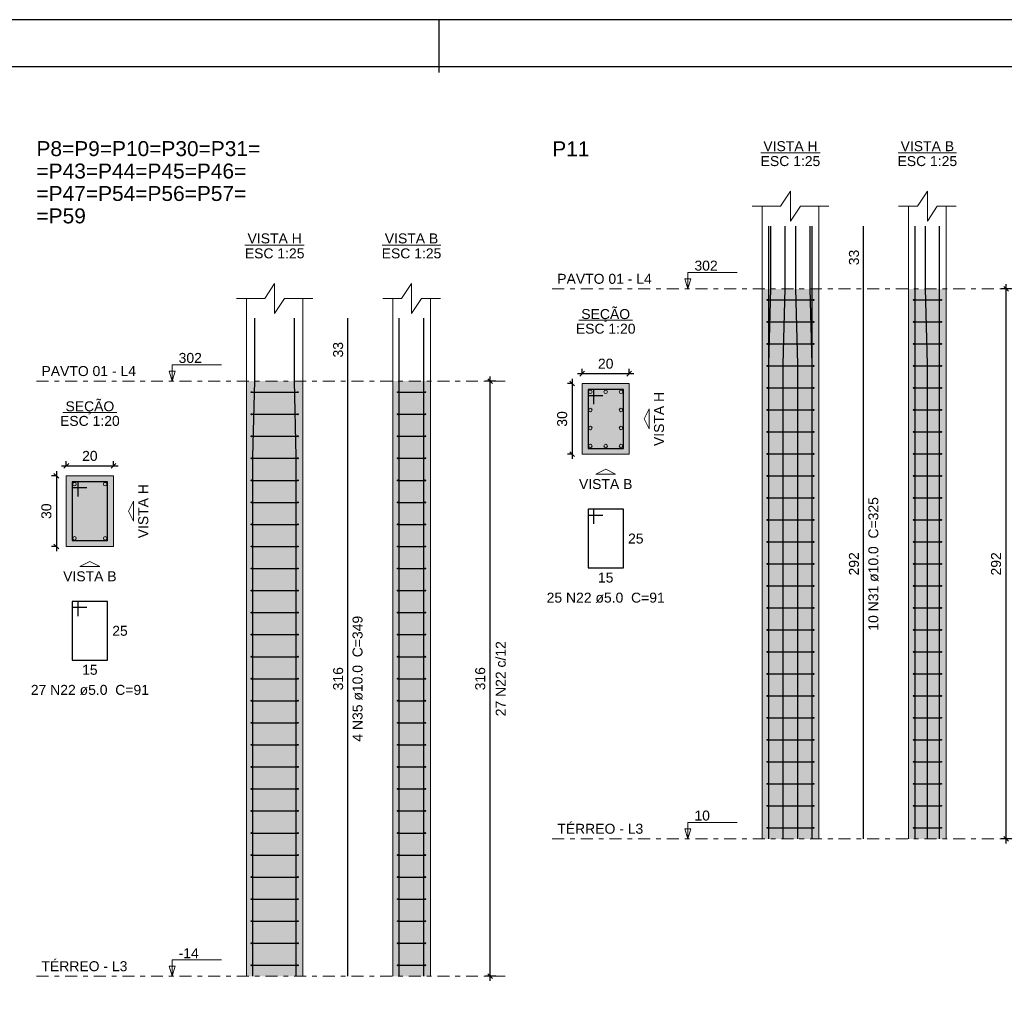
# Model space of a CAD drawing. Header units: millimetres. Extents: x 0 to 119, y 0 to 84.
# Tile 17 of 19: x 73 to 94, y 63 to 84. Entities that reach past the tile are written whole.
import ezdxf

# ---------------------------------------------------------------- set-up
doc = ezdxf.new("R2010")
doc.units = ezdxf.units.MM
doc.header["$MEASUREMENT"] = 0
doc.linetypes.add('DASHDOT', pattern=[2.54, 1.27, -0.635, 0, -0.635])
doc.linetypes.add('NULL', pattern=[0])
doc.layers.get('0').update_dxf_attribs({"lineweight": 18})
for name, color, linetype, lineweight in [('Descrição da armadura', 7, 'Continuous', 0), ('DT-Barras na forma', 2, 'Continuous', 30), ('DT-Barras no corte', 5, 'Continuous', 5), ('DT-Barras rebatidas', 2, 'Continuous', 30), ('DT-Cotas', 9, 'Continuous', 5), ('DT-Estribos na forma', 2, 'Continuous', 30), ('DT-Forma', 5, 'Continuous', 5), ('DT-Hachura seção pilares', 254, 'Continuous', 5), ('DT-Hachura vista pilares', 254, 'Continuous', 5), ('DT-Pontilhado', 9, 'DASHDOT', 5), ('DT-Textos', 7, 'Continuous', 5), ('DT-Título', 3, 'Continuous', 20), ('Textos armaduras', 7, 'Continuous', 0)]:
    doc.layers.add(name, color=color, linetype=linetype, lineweight=lineweight)
doc.layers.add('SEDUC_MARF', color=1, linetype='Continuous')
doc.layers.add('SEDUC_MARGG', color=7, linetype='Continuous')
doc.styles.add('Arial', font='txt')
doc.dimstyles.new('UM_20.000000', dxfattribs={"dimtxt": 0.18, "dimasz": 0.1, "dimexe": 0.1, "dimexo": 0.2, "dimgap": 0, "dimtad": 1, "dimtih": 1, "dimtoh": 1, "dimdec": 1, "dimlfac": 20, "dimzin": 0, "dimdsep": 46, "dimtxsty": 'Standard', "dimcen": 0.09, "dimdle": 0.1, "dimadec": 1, "dimazin": 2, "dimtfac": 1, "dimtdec": 4, "dimtofl": 0, "dimtmove": 0, "dimatfit": 3, "dimfxl": 1, "dimtolj": 1, "dimarcsym": 0})
doc.dimstyles.new('UM_25.000000', dxfattribs={"dimtxt": 0.18, "dimasz": 0.1, "dimexe": 0.1, "dimexo": 0.2, "dimgap": 0, "dimtad": 1, "dimtih": 1, "dimtoh": 1, "dimdec": 1, "dimlfac": 25, "dimzin": 0, "dimdsep": 46, "dimtxsty": 'Standard', "dimcen": 0.09, "dimdle": 0.1, "dimadec": 1, "dimazin": 2, "dimtfac": 1, "dimtdec": 4, "dimtofl": 0, "dimtmove": 0, "dimatfit": 3, "dimfxl": 1, "dimtolj": 1, "dimarcsym": 0})

# ---------------------------------------------------------------- blocks, each defined once
blk = doc.blocks.new('_Oblique')
at = {"color": 0, "linetype": 'ByBlock', "lineweight": -2}
blk.add_line((-0.5, -0.5), (0.5, 0.5), dxfattribs=at)
blk = doc.blocks.new('*D27')
at = {"layer": 'Defpoints', "color": 0}
for p in [(73.991, 74.411), (73.779, 72.911), (73.991, 72.911)]:
    blk.add_point(p, dxfattribs=at)
at = {"layer": 'DT-Cotas', "color": 0, "lineweight": -2}
for p, q in [((73.779, 74.511), (73.779, 72.811)), ((73.791, 74.411), (73.679, 74.411)), ((73.791, 72.911), (73.679, 72.911))]:
    blk.add_line(p, q, dxfattribs=at)
at = {"layer": 'DT-Cotas', "color": 0, "lineweight": -2, "xscale": 0.1, "yscale": 0.1, "zscale": 0.1}
for p, rotation in [((73.779, 74.411), 90), ((73.779, 72.911), 270)]:
    blk.add_blockref('_Oblique', p, dxfattribs=dict(at, rotation=rotation))
at = {"layer": 'DT-Cotas', "color": 7, "insert": (73.568, 73.661), "char_height": 0.2118, "attachment_point": 5, "rotation": 90, "style": 'Arial'}
blk.add_mtext('\\A1;30', dxfattribs=at)
blk = doc.blocks.new('*D28')
at = {"layer": 'Defpoints', "color": 0}
for p in [(74.991, 74.623), (73.991, 74.411), (74.991, 74.411)]:
    blk.add_point(p, dxfattribs=at)
at = {"layer": 'DT-Cotas', "color": 0, "lineweight": -2}
for p, q in [((73.991, 74.611), (73.991, 74.723)), ((74.991, 74.611), (74.991, 74.723)), ((73.891, 74.623), (75.091, 74.623))]:
    blk.add_line(p, q, dxfattribs=at)
at = {"layer": 'DT-Cotas', "color": 0, "lineweight": -2, "xscale": 0.1, "yscale": 0.1, "zscale": 0.1, "rotation": 180}
blk.add_blockref('_Oblique', (73.991, 74.623), dxfattribs=at)
at = {"layer": 'DT-Cotas', "color": 0, "lineweight": -2, "xscale": 0.1, "yscale": 0.1, "zscale": 0.1}
blk.add_blockref('_Oblique', (74.991, 74.623), dxfattribs=at)
at = {"layer": 'DT-Cotas', "color": 7, "insert": (74.491, 74.834), "char_height": 0.2118, "attachment_point": 5, "rotation": 0.0057, "style": 'Arial'}
blk.add_mtext('\\A1;20', dxfattribs=at)
blk = doc.blocks.new('*D29')
at = {"layer": 'Defpoints', "color": 0}
for p in [(82.992, 76.423), (83.309, 76.423), (83.309, 63.783)]:
    blk.add_point(p, dxfattribs=at)
at = {"layer": 'DT-Cotas', "color": 0, "lineweight": -2}
for p, q in [((82.992, 63.683), (82.992, 76.523)), ((83.109, 76.423), (82.892, 76.423)), ((83.109, 63.783), (82.892, 63.783))]:
    blk.add_line(p, q, dxfattribs=at)
at = {"layer": 'DT-Cotas', "color": 0, "lineweight": -2, "xscale": 0.1, "yscale": 0.1, "zscale": 0.1}
for p, rotation in [((82.992, 76.423), 90), ((82.992, 63.783), 270)]:
    blk.add_blockref('_Oblique', p, dxfattribs=dict(at, rotation=rotation))
at = {"layer": 'DT-Cotas', "color": 7, "insert": (82.78, 70.103), "char_height": 0.2118, "attachment_point": 5, "rotation": 90, "style": 'Arial'}
blk.add_mtext('\\A1;316', dxfattribs=at)
blk = doc.blocks.new('*D30')
at = {"layer": 'Defpoints', "color": 0}
for p in [(84.943, 76.37), (84.731, 74.87), (84.943, 74.87)]:
    blk.add_point(p, dxfattribs=at)
at = {"layer": 'DT-Cotas', "color": 0, "lineweight": -2}
for p, q in [((84.743, 76.37), (84.631, 76.37)), ((84.731, 76.47), (84.731, 74.77)), ((84.743, 74.87), (84.631, 74.87))]:
    blk.add_line(p, q, dxfattribs=at)
at = {"layer": 'DT-Cotas', "color": 0, "lineweight": -2, "xscale": 0.1, "yscale": 0.1, "zscale": 0.1}
for p, rotation in [((84.731, 76.37), 90), ((84.731, 74.87), 270)]:
    blk.add_blockref('_Oblique', p, dxfattribs=dict(at, rotation=rotation))
at = {"layer": 'DT-Cotas', "color": 7, "insert": (84.519, 75.62), "char_height": 0.2118, "attachment_point": 5, "rotation": 90, "style": 'Arial'}
blk.add_mtext('\\A1;30', dxfattribs=at)
blk = doc.blocks.new('*D31')
at = {"layer": 'Defpoints', "color": 0}
for p in [(85.943, 76.582), (84.943, 76.37), (85.943, 76.37)]:
    blk.add_point(p, dxfattribs=at)
at = {"layer": 'DT-Cotas', "color": 0, "lineweight": -2}
for p, q in [((84.843, 76.582), (86.043, 76.582)), ((84.943, 76.57), (84.943, 76.682)), ((85.943, 76.57), (85.943, 76.682))]:
    blk.add_line(p, q, dxfattribs=at)
at = {"layer": 'DT-Cotas', "color": 0, "lineweight": -2, "xscale": 0.1, "yscale": 0.1, "zscale": 0.1, "rotation": 180}
blk.add_blockref('_Oblique', (84.943, 76.582), dxfattribs=at)
at = {"layer": 'DT-Cotas', "color": 0, "lineweight": -2, "xscale": 0.1, "yscale": 0.1, "zscale": 0.1}
blk.add_blockref('_Oblique', (85.943, 76.582), dxfattribs=at)
at = {"layer": 'DT-Cotas', "color": 7, "insert": (85.443, 76.793), "char_height": 0.2118, "attachment_point": 5, "rotation": 0.0057, "style": 'Arial'}
blk.add_mtext('\\A1;20', dxfattribs=at)
blk = doc.blocks.new('*D32')
at = {"layer": 'Defpoints', "color": 0}
for p in [(93.943, 78.382), (94.261, 78.382), (94.261, 66.702)]:
    blk.add_point(p, dxfattribs=at)
at = {"layer": 'DT-Cotas', "color": 0, "lineweight": -2}
for p, q in [((93.943, 66.602), (93.943, 78.482)), ((94.061, 78.382), (93.843, 78.382)), ((94.061, 66.702), (93.843, 66.702))]:
    blk.add_line(p, q, dxfattribs=at)
at = {"layer": 'DT-Cotas', "color": 0, "lineweight": -2, "xscale": 0.1, "yscale": 0.1, "zscale": 0.1}
for p, rotation in [((93.943, 78.382), 90), ((93.943, 66.702), 270)]:
    blk.add_blockref('_Oblique', p, dxfattribs=dict(at, rotation=rotation))
at = {"layer": 'DT-Cotas', "color": 7, "insert": (93.732, 72.542), "char_height": 0.2118, "attachment_point": 5, "rotation": 90, "style": 'Arial'}
blk.add_mtext('\\A1;292', dxfattribs=at)

msp = doc.modelspace()

# ---------------------------------------------------------------- hatches: boundary and pattern name
at = {"layer": 'DT-Hachura seção pilares', "linetype": 'Continuous'}
for points in [[(84.9429, 74.8699), (84.9429, 74.8699), (85.9429, 74.8699), (85.9429, 76.3699), (84.9429, 76.3699), (84.9429, 74.8699)], [(73.9911, 72.9107), (73.9911, 72.9107), (74.9911, 72.9107), (74.9911, 74.4107), (73.9911, 74.4107), (73.9911, 72.9107)]]:
    msp.add_hatch(color=254, dxfattribs=at).paths.add_polyline_path(points)
at = {"layer": 'DT-Hachura vista pilares', "linetype": 'Continuous'}
for points in [[(88.7664, 66.702), (88.7664, 78.382), (89.9664, 78.382), (89.9664, 66.702), (88.7664, 66.702)], [(91.8726, 66.702), (91.8726, 78.382), (92.6726, 78.382), (92.6726, 66.702), (91.8726, 66.702)], [(77.8146, 63.7828), (77.8146, 76.4228), (79.0146, 76.4228), (79.0146, 63.7828), (77.8146, 63.7828)], [(80.9208, 63.7828), (80.9208, 76.4228), (81.7208, 76.4228), (81.7208, 63.7828), (80.9208, 63.7828)]]:
    msp.add_hatch(color=254, dxfattribs=at).paths.add_polyline_path(points)

# ---------------------------------------------------------------- linework, layer by layer
at = {"layer": 'DT-Barras na forma'}
for points in [[(88.9064, 66.702), (88.9064, 76.782), (88.9464, 78.382), (88.9464, 79.7163)], [(88.9064, 66.702), (88.9064, 76.782), (88.9064, 78.382), (88.9064, 79.7163)], [(89.2131, 66.702), (89.2131, 76.782), (89.2531, 78.382), (89.2531, 79.7163)], [(89.5197, 66.702), (89.5197, 76.782), (89.4797, 78.382), (89.4797, 79.7163)], [(89.8264, 66.702), (89.8264, 76.782), (89.7864, 78.382), (89.7864, 79.7163)], [(89.8264, 66.702), (89.8264, 76.782), (89.8264, 78.382), (89.8264, 79.7163)], [(92.0126, 66.702), (92.0126, 76.782), (92.0126, 78.382), (92.0126, 79.7163)], [(92.2726, 66.702), (92.2726, 76.782), (92.2326, 78.382), (92.2326, 79.7163)], [(92.5326, 66.702), (92.5326, 76.782), (92.5326, 78.382), (92.5326, 79.7163)], [(77.9546, 63.7828), (77.9546, 74.8228), (77.9946, 76.4228), (77.9946, 77.7571)], [(78.8746, 63.7828), (78.8746, 74.8228), (78.8346, 76.4228), (78.8346, 77.7571)], [(81.0608, 63.7828), (81.0608, 74.8228), (81.0608, 76.4228), (81.0608, 77.7571)], [(81.5808, 63.7828), (81.5808, 74.8228), (81.5808, 76.4228), (81.5808, 77.7571)], [(85.1929, 75.9324), (85.1929, 76.2449), (85.0679, 76.2449), (85.0679, 74.9949), (85.8179, 74.9949), (85.8179, 76.2449), (85.0679, 76.2449), (85.0679, 76.1199), (85.3804, 76.1199)], [(74.2411, 73.9732), (74.2411, 74.2857), (74.1161, 74.2857), (74.1161, 73.0357), (74.8661, 73.0357), (74.8661, 74.2857), (74.1161, 74.2857), (74.1161, 74.1607), (74.4286, 74.1607)]]:
    msp.add_lwpolyline(points, dxfattribs=at)
at = {"layer": 'DT-Barras no corte'}
for centre in [(85.1179, 76.1949), (85.4429, 76.1949), (85.7679, 76.1949), (85.1179, 75.8115), (85.7679, 75.8115), (85.1179, 75.4282), (85.7679, 75.4282), (85.1179, 75.0449), (85.4429, 75.0449), (85.7679, 75.0449), (74.1661, 74.2357), (74.8161, 74.2357), (74.1661, 73.0857), (74.8161, 73.0857)]:
    msp.add_circle(centre, 0.0375, dxfattribs=at)
at = {"layer": 'DT-Barras rebatidas'}
for points in [[(90.9195, 66.702), (90.9195, 78.382), (90.9195, 79.7163)], [(79.9677, 63.7828), (79.9677, 76.4228), (79.9677, 77.7571)], [(85.1929, 73.3925), (85.1929, 73.705), (85.0679, 73.705), (85.0679, 72.455), (85.8179, 72.455), (85.8179, 73.705), (85.0679, 73.705), (85.0679, 73.58), (85.3804, 73.58)], [(74.2411, 71.4333), (74.2411, 71.7458), (74.1161, 71.7458), (74.1161, 70.4958), (74.8661, 70.4958), (74.8661, 71.7458), (74.1161, 71.7458), (74.1161, 71.6208), (74.4286, 71.6208)]]:
    msp.add_lwpolyline(points, dxfattribs=at)
at = {"layer": 'DT-Estribos na forma'}
for p, q in [((88.8764, 78.1484), (89.8564, 78.1484)), ((91.9826, 78.1484), (92.5626, 78.1484)), ((88.8764, 77.6812), (89.8564, 77.6812)), ((91.9826, 77.6812), (92.5626, 77.6812)), ((88.8764, 77.214), (89.8564, 77.214)), ((91.9826, 77.214), (92.5626, 77.214)), ((88.8764, 76.7468), (89.8564, 76.7468)), ((91.9826, 76.7468), (92.5626, 76.7468)), ((77.9246, 76.1888), (78.9046, 76.1888)), ((81.0308, 76.1888), (81.6108, 76.1888)), ((88.8764, 76.2796), (89.8564, 76.2796)), ((91.9826, 76.2796), (92.5626, 76.2796)), ((77.9246, 75.7206), (78.9046, 75.7206)), ((81.0308, 75.7206), (81.6108, 75.7206)), ((88.8764, 75.8124), (89.8564, 75.8124)), ((91.9826, 75.8124), (92.5626, 75.8124)), ((88.8764, 75.3452), (89.8564, 75.3452)), ((91.9826, 75.3452), (92.5626, 75.3452)), ((77.9246, 75.2525), (78.9046, 75.2525)), ((81.0308, 75.2525), (81.6108, 75.2525)), ((88.8764, 74.878), (89.8564, 74.878)), ((91.9826, 74.878), (92.5626, 74.878)), ((77.9246, 74.7843), (78.9046, 74.7843)), ((81.0308, 74.7843), (81.6108, 74.7843)), ((77.9246, 74.3162), (78.9046, 74.3162)), ((81.0308, 74.3162), (81.6108, 74.3162)), ((88.8764, 74.4108), (89.8564, 74.4108)), ((91.9826, 74.4108), (92.5626, 74.4108)), ((77.9246, 73.848), (78.9046, 73.848)), ((81.0308, 73.848), (81.6108, 73.848)), ((88.8764, 73.9436), (89.8564, 73.9436)), ((91.9826, 73.9436), (92.5626, 73.9436)), ((77.9246, 73.3799), (78.9046, 73.3799)), ((81.0308, 73.3799), (81.6108, 73.3799)), ((88.8764, 73.4764), (89.8564, 73.4764)), ((91.9826, 73.4764), (92.5626, 73.4764)), ((88.8764, 73.0092), (89.8564, 73.0092)), ((91.9826, 73.0092), (92.5626, 73.0092)), ((77.9246, 72.9117), (78.9046, 72.9117)), ((81.0308, 72.9117), (81.6108, 72.9117)), ((88.8764, 72.542), (89.8564, 72.542)), ((91.9826, 72.542), (92.5626, 72.542)), ((77.9246, 72.4436), (78.9046, 72.4436)), ((81.0308, 72.4436), (81.6108, 72.4436)), ((77.9246, 71.9754), (78.9046, 71.9754)), ((81.0308, 71.9754), (81.6108, 71.9754)), ((88.8764, 72.0748), (89.8564, 72.0748)), ((91.9826, 72.0748), (92.5626, 72.0748)), ((77.9246, 71.5073), (78.9046, 71.5073)), ((81.0308, 71.5073), (81.6108, 71.5073)), ((88.8764, 71.6076), (89.8564, 71.6076)), ((91.9826, 71.6076), (92.5626, 71.6076)), ((88.8764, 71.1404), (89.8564, 71.1404)), ((91.9826, 71.1404), (92.5626, 71.1404)), ((77.9246, 71.0391), (78.9046, 71.0391)), ((81.0308, 71.0391), (81.6108, 71.0391)), ((88.8764, 70.6732), (89.8564, 70.6732)), ((91.9826, 70.6732), (92.5626, 70.6732)), ((77.9246, 70.571), (78.9046, 70.571)), ((81.0308, 70.571), (81.6108, 70.571)), ((77.9246, 70.1028), (78.9046, 70.1028)), ((81.0308, 70.1028), (81.6108, 70.1028)), ((88.8764, 70.206), (89.8564, 70.206)), ((91.9826, 70.206), (92.5626, 70.206)), ((77.9246, 69.6347), (78.9046, 69.6347)), ((81.0308, 69.6347), (81.6108, 69.6347)), ((88.8764, 69.7388), (89.8564, 69.7388)), ((91.9826, 69.7388), (92.5626, 69.7388)), ((88.8764, 69.2716), (89.8564, 69.2716)), ((91.9826, 69.2716), (92.5626, 69.2716)), ((77.9246, 69.1665), (78.9046, 69.1665)), ((81.0308, 69.1665), (81.6108, 69.1665)), ((88.8764, 68.8044), (89.8564, 68.8044)), ((91.9826, 68.8044), (92.5626, 68.8044)), ((77.9246, 68.6984), (78.9046, 68.6984)), ((81.0308, 68.6984), (81.6108, 68.6984)), ((77.9246, 68.2302), (78.9046, 68.2302)), ((81.0308, 68.2302), (81.6108, 68.2302)), ((88.8764, 68.3372), (89.8564, 68.3372)), ((91.9826, 68.3372), (92.5626, 68.3372)), ((77.9246, 67.7621), (78.9046, 67.7621)), ((81.0308, 67.7621), (81.6108, 67.7621)), ((88.8764, 67.87), (89.8564, 67.87)), ((91.9826, 67.87), (92.5626, 67.87)), ((88.8764, 67.4028), (89.8564, 67.4028)), ((91.9826, 67.4028), (92.5626, 67.4028)), ((77.9246, 67.2939), (78.9046, 67.2939)), ((81.0308, 67.2939), (81.6108, 67.2939)), ((88.8764, 66.9356), (89.8564, 66.9356)), ((91.9826, 66.9356), (92.5626, 66.9356)), ((77.9246, 66.8258), (78.9046, 66.8258)), ((81.0308, 66.8258), (81.6108, 66.8258)), ((77.9246, 66.3576), (78.9046, 66.3576)), ((81.0308, 66.3576), (81.6108, 66.3576)), ((77.9246, 65.8895), (78.9046, 65.8895)), ((81.0308, 65.8895), (81.6108, 65.8895)), ((77.9246, 65.4214), (78.9046, 65.4214)), ((81.0308, 65.4214), (81.6108, 65.4214)), ((77.9246, 64.9532), (78.9046, 64.9532)), ((81.0308, 64.9532), (81.6108, 64.9532)), ((77.9246, 64.4851), (78.9046, 64.4851)), ((81.0308, 64.4851), (81.6108, 64.4851)), ((77.9246, 64.0169), (78.9046, 64.0169)), ((81.0308, 64.0169), (81.6108, 64.0169))]:
    msp.add_line(p, q, dxfattribs=at)
for centre in [(88.8764, 78.1484), (89.8564, 78.1484), (91.9826, 78.1484), (92.5626, 78.1484), (88.8764, 77.6812), (89.8564, 77.6812), (91.9826, 77.6812), (92.5626, 77.6812), (88.8764, 77.214), (89.8564, 77.214), (91.9826, 77.214), (92.5626, 77.214), (88.8764, 76.7468), (89.8564, 76.7468), (91.9826, 76.7468), (92.5626, 76.7468), (77.9246, 76.1888), (78.9046, 76.1888), (81.0308, 76.1888), (81.6108, 76.1888), (88.8764, 76.2796), (89.8564, 76.2796), (91.9826, 76.2796), (92.5626, 76.2796), (77.9246, 75.7206), (78.9046, 75.7206), (81.0308, 75.7206), (81.6108, 75.7206), (88.8764, 75.8124), (89.8564, 75.8124), (91.9826, 75.8124), (92.5626, 75.8124), (77.9246, 75.2525), (78.9046, 75.2525), (81.0308, 75.2525), (81.6108, 75.2525), (88.8764, 75.3452), (89.8564, 75.3452), (91.9826, 75.3452), (92.5626, 75.3452), (88.8764, 74.878), (89.8564, 74.878), (91.9826, 74.878), (92.5626, 74.878), (77.9246, 74.7843), (78.9046, 74.7843), (81.0308, 74.7843), (81.6108, 74.7843), (77.9246, 74.3162), (78.9046, 74.3162), (81.0308, 74.3162), (81.6108, 74.3162), (88.8764, 74.4108), (89.8564, 74.4108), (91.9826, 74.4108), (92.5626, 74.4108), (77.9246, 73.848), (78.9046, 73.848), (81.0308, 73.848), (81.6108, 73.848), (88.8764, 73.9436), (89.8564, 73.9436), (91.9826, 73.9436), (92.5626, 73.9436), (77.9246, 73.3799), (78.9046, 73.3799), (81.0308, 73.3799), (81.6108, 73.3799), (88.8764, 73.4764), (89.8564, 73.4764), (91.9826, 73.4764), (92.5626, 73.4764), (88.8764, 73.0092), (89.8564, 73.0092), (91.9826, 73.0092), (92.5626, 73.0092), (77.9246, 72.9117), (78.9046, 72.9117), (81.0308, 72.9117), (81.6108, 72.9117), (88.8764, 72.542), (89.8564, 72.542), (91.9826, 72.542), (92.5626, 72.542), (77.9246, 72.4436), (78.9046, 72.4436), (81.0308, 72.4436), (81.6108, 72.4436), (77.9246, 71.9754), (78.9046, 71.9754), (81.0308, 71.9754), (81.6108, 71.9754), (88.8764, 72.0748), (89.8564, 72.0748), (91.9826, 72.0748), (92.5626, 72.0748), (77.9246, 71.5073), (78.9046, 71.5073), (81.0308, 71.5073), (81.6108, 71.5073), (88.8764, 71.6076), (89.8564, 71.6076), (91.9826, 71.6076), (92.5626, 71.6076), (88.8764, 71.1404), (89.8564, 71.1404), (91.9826, 71.1404), (92.5626, 71.1404), (77.9246, 71.0391), (78.9046, 71.0391), (81.0308, 71.0391), (81.6108, 71.0391), (88.8764, 70.6732), (89.8564, 70.6732), (91.9826, 70.6732), (92.5626, 70.6732), (77.9246, 70.571), (78.9046, 70.571), (81.0308, 70.571), (81.6108, 70.571), (77.9246, 70.1028), (78.9046, 70.1028), (81.0308, 70.1028), (81.6108, 70.1028), (88.8764, 70.206), (89.8564, 70.206), (91.9826, 70.206), (92.5626, 70.206), (77.9246, 69.6347), (78.9046, 69.6347), (81.0308, 69.6347), (81.6108, 69.6347), (88.8764, 69.7388), (89.8564, 69.7388), (91.9826, 69.7388), (92.5626, 69.7388), (88.8764, 69.2716), (89.8564, 69.2716), (91.9826, 69.2716), (92.5626, 69.2716), (77.9246, 69.1665), (78.9046, 69.1665), (81.0308, 69.1665), (81.6108, 69.1665), (88.8764, 68.8044), (89.8564, 68.8044), (91.9826, 68.8044), (92.5626, 68.8044), (77.9246, 68.6984), (78.9046, 68.6984), (81.0308, 68.6984), (81.6108, 68.6984), (77.9246, 68.2302), (78.9046, 68.2302), (81.0308, 68.2302), (81.6108, 68.2302), (88.8764, 68.3372), (89.8564, 68.3372), (91.9826, 68.3372), (92.5626, 68.3372), (77.9246, 67.7621), (78.9046, 67.7621), (81.0308, 67.7621), (81.6108, 67.7621), (88.8764, 67.87), (89.8564, 67.87), (91.9826, 67.87), (92.5626, 67.87), (88.8764, 67.4028), (89.8564, 67.4028), (91.9826, 67.4028), (92.5626, 67.4028), (77.9246, 67.2939), (78.9046, 67.2939), (81.0308, 67.2939), (81.6108, 67.2939), (88.8764, 66.9356), (89.8564, 66.9356), (91.9826, 66.9356), (92.5626, 66.9356), (77.9246, 66.8258), (78.9046, 66.8258), (81.0308, 66.8258), (81.6108, 66.8258), (77.9246, 66.3576), (78.9046, 66.3576), (81.0308, 66.3576), (81.6108, 66.3576), (77.9246, 65.8895), (78.9046, 65.8895), (81.0308, 65.8895), (81.6108, 65.8895), (77.9246, 65.4214), (78.9046, 65.4214), (81.0308, 65.4214), (81.6108, 65.4214), (77.9246, 64.9532), (78.9046, 64.9532), (81.0308, 64.9532), (81.6108, 64.9532), (77.9246, 64.4851), (78.9046, 64.4851), (81.0308, 64.4851), (81.6108, 64.4851), (77.9246, 64.0169), (78.9046, 64.0169), (81.0308, 64.0169), (81.6108, 64.0169)]:
    msp.add_circle(centre, 0.01, dxfattribs=at)
at = {"layer": 'DT-Forma'}
for p, q in [((88.7664, 78.382), (88.7664, 80.1399)), ((89.9664, 78.382), (89.9664, 80.1399)), ((91.8726, 78.382), (91.8726, 80.1399)), ((92.6726, 78.382), (92.6726, 80.1399)), ((88.7664, 66.702), (88.7664, 78.382)), ((89.9664, 66.702), (89.9664, 78.382)), ((91.8726, 66.702), (91.8726, 78.382)), ((92.6726, 66.702), (92.6726, 78.382)), ((77.8146, 76.4228), (77.8146, 78.1807)), ((79.0146, 76.4228), (79.0146, 78.1807)), ((80.9208, 76.4228), (80.9208, 78.1807)), ((81.7208, 76.4228), (81.7208, 78.1807)), ((77.8146, 63.7828), (77.8146, 76.4228)), ((79.0146, 63.7828), (79.0146, 76.4228)), ((80.9208, 63.7828), (80.9208, 76.4228)), ((81.7208, 63.7828), (81.7208, 76.4228))]:
    msp.add_line(p, q, dxfattribs=at)
for points in [[(88.5546, 80.1399), (89.1546, 80.1399), (89.3664, 80.4576), (89.3664, 79.8222), (89.5782, 80.1399), (90.1782, 80.1399)], [(91.6608, 80.1399), (92.0608, 80.1399), (92.2726, 80.4576), (92.2726, 79.8222), (92.4844, 80.1399), (92.8844, 80.1399)], [(77.6028, 78.1807), (78.2028, 78.1807), (78.4146, 78.4984), (78.4146, 77.863), (78.6264, 78.1807), (79.2264, 78.1807)], [(80.709, 78.1807), (81.109, 78.1807), (81.3208, 78.4984), (81.3208, 77.863), (81.5326, 78.1807), (81.9326, 78.1807)]]:
    msp.add_lwpolyline(points, dxfattribs=at)
for points in [[(84.9429, 74.8699), (85.9429, 74.8699), (85.9429, 76.3699), (84.9429, 76.3699), (84.9429, 74.8699)], [(73.9911, 72.9107), (74.9911, 72.9107), (74.9911, 74.4107), (73.9911, 74.4107), (73.9911, 72.9107)]]:
    msp.add_lwpolyline(points, close=True, dxfattribs=at)
at = {"layer": 'DT-Pontilhado', "ltscale": 0.2}
for p, q in [((84.3093, 78.382), (94.2611, 78.382)), ((73.3574, 76.4228), (83.3093, 76.4228)), ((84.3093, 66.702), (94.2611, 66.702)), ((73.3574, 63.7828), (83.3093, 63.7828))]:
    msp.add_line(p, q, dxfattribs=at)
at = {"layer": 'DT-Textos'}
for p, q in [((88.7365, 81.273), (89.9963, 81.273)), ((91.6509, 81.273), (92.8943, 81.273)), ((77.7847, 79.3139), (79.0444, 79.3139)), ((80.6991, 79.3139), (81.9424, 79.3139)), ((84.8707, 77.7148), (86.0152, 77.7148)), ((73.9189, 75.7557), (75.0633, 75.7557))]:
    msp.add_line(p, q, dxfattribs=at)
for points in [[(87.1869, 78.382), (87.2504, 78.5938), (87.1234, 78.5938), (87.1869, 78.382), (87.1869, 78.732), (88.2369, 78.732)], [(76.2351, 76.4228), (76.2986, 76.6346), (76.1715, 76.6346), (76.2351, 76.4228), (76.2351, 76.7728), (77.2851, 76.7728)], [(87.1869, 66.702), (87.2504, 66.9138), (87.1234, 66.9138), (87.1869, 66.702), (87.1869, 67.052), (88.2369, 67.052)], [(76.2351, 63.7828), (76.2986, 63.9946), (76.1715, 63.9946), (76.2351, 63.7828), (76.2351, 64.1328), (77.2851, 64.1328)]]:
    msp.add_lwpolyline(points, dxfattribs=at)
for points in [[(86.3665, 75.6199), (86.3665, 75.4081), (86.2606, 75.6199), (86.3665, 75.8317), (86.3665, 75.6199)], [(85.4429, 74.4463), (85.2311, 74.4463), (85.4429, 74.5522), (85.6547, 74.4463), (85.4429, 74.4463)], [(75.4147, 73.6607), (75.4147, 73.4489), (75.3088, 73.6607), (75.4147, 73.8725), (75.4147, 73.6607)], [(74.4911, 72.4871), (74.2793, 72.4871), (74.4911, 72.593), (74.7029, 72.4871), (74.4911, 72.4871)]]:
    msp.add_lwpolyline(points, close=True, dxfattribs=at)
at = {"layer": 'SEDUC_MARF'}
msp.add_line((81.9015, 84.1), (81.9015, 82.9804), dxfattribs=at)
msp.add_lwpolyline([(118.9, 84.1), (0, 84.1), (0, 0), (118.9, 0)], close=True, dxfattribs=at)
at = {"layer": 'SEDUC_MARGG'}
msp.add_lwpolyline([(2.5, 1), (117.9, 1), (117.9, 83.1), (2.5, 83.1), (2.5, 1)], dxfattribs=at)

# ---------------------------------------------------------------- texts
at = {"layer": 'Descrição da armadura', "linetype": 'NULL', "char_height": 0.2118, "attachment_point": 8, "rotation": 90.00021, "line_spacing_factor": 0.9, "style": 'Arial'}
for s, insert, width in [('10 N31 ø10.0  C=325', (91.2374, 72.5416), 5.562109), ('4 N35 ø10.0  C=349', (80.2855, 70.1026), 5.239541), ('27 N22 c/12', (83.3233, 70.1028), 3.167695)]:
    msp.add_mtext(s, dxfattribs=dict(at, insert=insert, width=width))
at = {"layer": 'Descrição da armadura', "linetype": 'NULL', "char_height": 0.2118, "width": 4.916973, "attachment_point": 8, "line_spacing_factor": 0.9, "style": 'Arial'}
for s, insert in [('25 N22 ø5.0  C=91', (85.4433, 71.7135)), ('27 N22 ø5.0  C=91', (74.4914, 69.7545))]:
    msp.add_mtext(s, dxfattribs=dict(at, insert=insert))
at = {"layer": 'DT-Textos', "linetype": 'NULL', "char_height": 0.2118, "line_spacing_factor": 0.798, "style": 'Arial'}
for s, insert, width, attachment_point in [('VISTA H', (89.3663, 81.3045), 2.255996, 8), ('VISTA B', (92.2723, 81.3045), 2.223994, 8), ('ESC 1:25', (89.3663, 80.9875), 2.482559, 8), ('ESC 1:25', (92.2723, 80.9875), 2.482559, 8), ('VISTA H', (78.4144, 79.3455), 2.255996, 8), ('VISTA B', (81.3204, 79.3455), 2.223994, 8), ('ESC 1:25', (78.4144, 79.0275), 2.482559, 8), ('ESC 1:25', (81.3204, 79.0275), 2.482559, 8), ('302', (87.3273, 78.7675), 0.967705, 7), ('PAVTO 01 - L4', (84.4153, 78.4875), 3.932842, 7), ('SEÇÃO', (85.4433, 77.6766), 2.030566, 8), ('ESC 1:20', (85.4433, 77.4285), 2.482559, 8), ('302', (76.3754, 76.8075), 0.967705, 7), ('PAVTO 01 - L4', (73.4634, 76.5285), 3.932842, 7), ('SEÇÃO', (74.4914, 75.7176), 2.030566, 8), ('ESC 1:20', (74.4914, 75.4695), 2.482559, 8), ('VISTA B', (85.4433, 74.1285), 2.223994, 8), ('VISTA B', (74.4914, 72.1695), 2.223994, 8), ('10', (87.3273, 67.0875), 0.645137, 7), ('TÉRREO - L3', (84.4153, 66.8075), 3.577422, 7), ('-14', (76.3754, 64.1675), 0.838281, 7), ('TÉRREO - L3', (73.4634, 63.8885), 3.577422, 7)]:
    msp.add_mtext(s, dxfattribs=dict(at, insert=insert, width=width, attachment_point=attachment_point))
at = {"layer": 'DT-Textos', "linetype": 'NULL', "char_height": 0.2118, "width": 2.255996, "attachment_point": 8, "rotation": 90.00021, "line_spacing_factor": 0.798, "style": 'Arial'}
for insert in [(86.6844, 75.6196), (75.7325, 73.6606)]:
    msp.add_mtext('VISTA H', dxfattribs=dict(at, insert=insert))
at = {"layer": 'DT-Título', "linetype": 'NULL', "char_height": 0.3177, "attachment_point": 7, "line_spacing_factor": 0.798, "style": 'Arial'}
for s, insert, width in [('P8=P9=P10=P30=P31=', (73.3574, 81.1984), 9.419609), ('P11', (84.3093, 81.1984), 1.565781), ('=P43=P44=P45=P46=', (73.3574, 80.7224), 8.832656), ('=P47=P54=P56=P57=', (73.3574, 80.2454), 8.832656), ('=P59', (73.3574, 79.7694), 2.079687)]:
    msp.add_mtext(s, dxfattribs=dict(at, insert=insert, width=width))
at = {"layer": 'Textos armaduras', "linetype": 'NULL', "char_height": 0.2118, "attachment_point": 8, "rotation": 90.00021, "line_spacing_factor": 0.9, "style": 'Arial'}
for s, insert, width in [('33', (90.8222, 79.0491), 1.045137), ('33', (79.8704, 77.09), 1.045137), ('292', (90.8222, 72.542), 1.367705), ('316', (79.8704, 70.1028), 1.367705)]:
    msp.add_mtext(s, dxfattribs=dict(at, insert=insert, width=width))
at = {"layer": 'Textos armaduras', "linetype": 'NULL', "char_height": 0.2118, "width": 1.045137, "line_spacing_factor": 0.9, "style": 'Arial'}
for s, insert, attachment_point in [('25', (85.9179, 73.1859), 1), ('15', (85.4429, 72.3577), 2), ('25', (74.9661, 71.2267), 1), ('15', (74.4911, 70.3985), 2)]:
    msp.add_mtext(s, dxfattribs=dict(at, insert=insert, attachment_point=attachment_point))

# ---------------------------------------------------------------- dimensions: what is measured, and where the dimension line sits
at = {"layer": 'DT-Cotas'}
for base, p1, p2, dimstyle, override, picture, middle in [((93.9434, 78.382), (94.2611, 66.702), (94.2611, 78.382), 'UM_25.000000', {"dimtxt": 0.2118, "dimasz": 0.1, "dimexe": 0.1, "dimexo": 0.2, "dimtad": 1, "dimtih": 0, "dimtoh": 0, "dimdec": 1, "dimlfac": 25, "dimzin": 8, "dimtxsty": 'Arial', "dimblk": 'Oblique', "dimblk1": 'Oblique', "dimblk2": 'Oblique', "dimsah": 1, "dimdle": 0.1, "dimse1": 0, "dimse2": 0, "dimclrt": 7, "dimadec": 1, "dimazin": 3, "dimtmove": 2, "dimldrblk": 'Oblique'}, '*D32', (93.7316, 72.542)), ((82.9916, 76.4228), (83.3093, 63.7828), (83.3093, 76.4228), 'UM_25.000000', {"dimtxt": 0.2118, "dimasz": 0.1, "dimexe": 0.1, "dimexo": 0.2, "dimtad": 1, "dimtih": 0, "dimtoh": 0, "dimdec": 1, "dimlfac": 25, "dimzin": 8, "dimtxsty": 'Arial', "dimblk": 'Oblique', "dimblk1": 'Oblique', "dimblk2": 'Oblique', "dimsah": 1, "dimdle": 0.1, "dimse1": 0, "dimse2": 0, "dimclrt": 7, "dimadec": 1, "dimazin": 3, "dimtmove": 2, "dimldrblk": 'Oblique'}, '*D29', (82.7798, 70.1028)), ((84.7311, 74.8699), (84.9429, 76.3699), (84.9429, 74.8699), 'UM_20.000000', {"dimtxt": 0.2118, "dimasz": 0.1, "dimexe": 0.1, "dimexo": 0.2, "dimtad": 1, "dimtih": 0, "dimtoh": 0, "dimdec": 1, "dimlfac": 20, "dimzin": 8, "dimtxsty": 'Arial', "dimblk": 'Oblique', "dimblk1": 'Oblique', "dimblk2": 'Oblique', "dimsah": 1, "dimdle": 0.1, "dimse1": 0, "dimse2": 0, "dimclrt": 7, "dimadec": 1, "dimazin": 3, "dimtmove": 2, "dimldrblk": 'Oblique'}, '*D30', (84.5193, 75.6199)), ((73.7793, 72.9107), (73.9911, 74.4107), (73.9911, 72.9107), 'UM_20.000000', {"dimtxt": 0.2118, "dimasz": 0.1, "dimexe": 0.1, "dimexo": 0.2, "dimtad": 1, "dimtih": 0, "dimtoh": 0, "dimdec": 1, "dimlfac": 20, "dimzin": 8, "dimtxsty": 'Arial', "dimblk": 'Oblique', "dimblk1": 'Oblique', "dimblk2": 'Oblique', "dimsah": 1, "dimdle": 0.1, "dimse1": 0, "dimse2": 0, "dimclrt": 7, "dimadec": 1, "dimazin": 3, "dimtmove": 2, "dimldrblk": 'Oblique'}, '*D27', (73.5675, 73.6607))]:
    dim = msp.add_linear_dim(base=base, p1=p1, p2=p2, angle=90, dimstyle=dimstyle, override=override, dxfattribs=at)
    dim.commit()
    dim.dimension.update_dxf_attribs({"geometry": picture, "text_midpoint": middle, "dimtype": 160, "text_rotation": 90})
for base, p1, p2, picture, middle in [((85.9429, 76.5817), (84.9429, 76.3699), (85.9429, 76.3699), '*D31', (85.4429, 76.7935)), ((74.9911, 74.6225), (73.9911, 74.4107), (74.9911, 74.4107), '*D28', (74.4911, 74.8343))]:
    dim = msp.add_linear_dim(base=base, p1=p1, p2=p2, dimstyle='UM_20.000000', override={"dimtxt": 0.2118, "dimasz": 0.1, "dimexe": 0.1, "dimexo": 0.2, "dimtad": 1, "dimtih": 0, "dimtoh": 0, "dimdec": 1, "dimlfac": 20, "dimzin": 8, "dimtxsty": 'Arial', "dimblk": 'Oblique', "dimblk1": 'Oblique', "dimblk2": 'Oblique', "dimsah": 1, "dimdle": 0.1, "dimse1": 0, "dimse2": 0, "dimclrt": 7, "dimadec": 1, "dimazin": 3, "dimtmove": 2, "dimldrblk": 'Oblique'}, dxfattribs=at)
    dim.commit()
    dim.dimension.update_dxf_attribs({"geometry": picture, "text_midpoint": middle, "dimtype": 160, "text_rotation": 0.00573})

doc.saveas('drawing.dxf')
